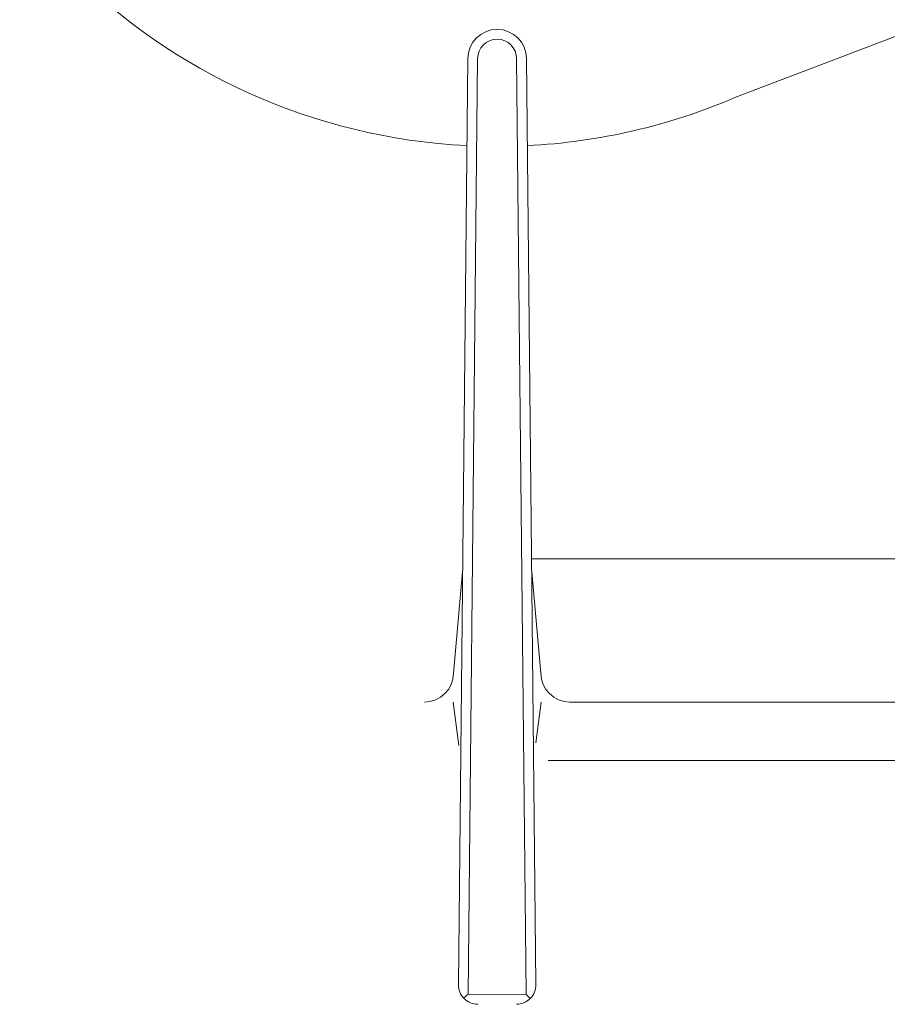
# Model space of a CAD drawing. Header units: millimetres. Extents: x -84458 to 77911, y -55868 to -29230.
# Tile 30 of 103: x 67413 to 67422, y -32794 to -32784. Entities that reach past the tile are written whole.
import ezdxf

# ---------------------------------------------------------------- set-up
doc = ezdxf.new("R2010")
doc.units = ezdxf.units.MM
doc.layers.add('BLACHA_TŁOCZONA', color=7, linetype='Continuous')
doc.layers.add('RUSZT', color=7, linetype='Continuous')

msp = doc.modelspace()

# ---------------------------------------------------------------- linework, layer by layer
at = {"layer": 'BLACHA_TŁOCZONA', "color": 0, "lineweight": 0}
for p, q in [((67426.429, -32782.406), (67420.643, -32784.615)), ((67418.556, -32789.347), (67429.035, -32789.347))]:
    msp.add_line(p, q, dxfattribs=at)
for start, end in [(182.8456, 267.1414), (272.8586, 293.1705)]:
    msp.add_arc((67418.203, -32778.915), 6.2, start, end, dxfattribs=at)
at = {"layer": 'RUSZT', "color": 0, "lineweight": 0}
for p, q in [((67417.903, -32784.214), (67417.805, -32793.712)), ((67418.003, -32784.215), (67417.904, -32793.815)), ((67418.403, -32784.215), (67418.502, -32793.815)), ((67418.503, -32784.214), (67418.601, -32793.712)), ((67417.848, -32789.478), (67417.756, -32790.519)), ((67418.65, -32790.519), (67418.559, -32789.478)), ((67417.753, -32790.815), (67417.809, -32791.259)), ((67418.653, -32790.815), (67418.6, -32791.233)), ((67418.95, -32790.815), (67429.353, -32790.815)), ((67418.728, -32791.415), (67429.353, -32791.415)), ((67417.904, -32793.809), (67417.859, -32793.851)), ((67418.502, -32793.815), (67417.904, -32793.809)), ((67418.543, -32793.855), (67418.502, -32793.815))]:
    msp.add_line(p, q, dxfattribs=at)
for centre, radius, start, end in [((67418.203, -32784.215), 0.3, 0, 180), ((67418.203, -32784.215), 0.2, 0, 180), ((67417.456, -32790.515), 0.3, 270, 359.4154), ((67418.95, -32790.515), 0.3, 180.5846, 270), ((67418.005, -32793.714), 0.2, 179.4154, 270), ((67418.401, -32793.714), 0.2, 270, 0.5846)]:
    msp.add_arc(centre, radius, start, end, dxfattribs=at)

doc.saveas('drawing.dxf')
